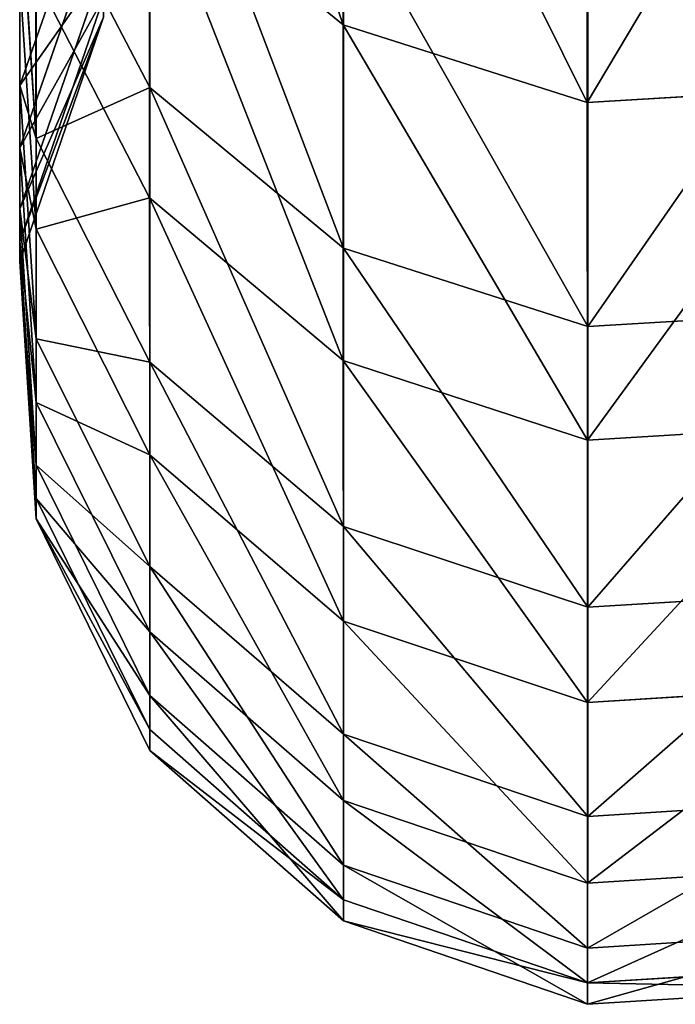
# Model space of a CAD drawing. Extents: x 0 to 230, y 0 to 588.
# Tile 2 of 256: x 124.56 to 127.29, y 92.62 to 96.72. Entities that reach past the tile are written whole.
import ezdxf

# ---------------------------------------------------------------- set-up
doc = ezdxf.new("R2010")
doc.units = 0
doc.header["$LTSCALE"] = 25.4
doc.layers.get('0').update_dxf_attribs({"color": 13, "linetype": 'CONTINUOUS'})

# ---------------------------------------------------------------- blocks, each defined once
blk = doc.blocks.new('VIPER-I-6512-6513_STL_3')
at = {"color": 7}
for p, q in [((-1.767798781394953, 105.4914779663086, 793.2774658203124), (-1.76873052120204, 107.2165145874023, 797.1480712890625)), ((-1.767798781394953, 105.4914779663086, 793.2774658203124), (-1.76873052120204, 107.2165145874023, 797.1480712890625)), ((-0.753456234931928, 106.9049835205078, 797.3013305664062), (-0.7525183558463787, 105.1693115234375, 793.4068603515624)), ((-0.753456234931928, 106.9049835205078, 797.3013305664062), (-0.7525183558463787, 105.1693115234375, 793.4068603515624)), ((-2.5711078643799, 106.6800994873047, 755.1005249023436), (-2.57111454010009, 105.231086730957, 758.6826171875)), ((-2.5711078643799, 106.6800994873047, 755.1005249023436), (-2.57111454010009, 105.231086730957, 758.6826171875)), ((-3.111436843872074, 105.239143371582, 766.387451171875), (-2.764301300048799, 106.2374267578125, 766.572509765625)), ((-3.111436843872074, 105.239143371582, 766.387451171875), (-2.764301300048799, 106.2374267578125, 766.572509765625)), ((-1.767798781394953, 105.4914779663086, 793.2774658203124), (-2.572938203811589, 106.1497421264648, 793.0133056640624)), ((-2.572938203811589, 106.1497421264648, 793.0133056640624), (-2.572305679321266, 104.7728881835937, 789.1643676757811)), ((-1.767798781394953, 105.4914779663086, 793.2774658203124), (-2.572938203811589, 106.1497421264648, 793.0133056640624)), ((-2.572938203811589, 106.1497421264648, 793.0133056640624), (-2.572305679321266, 104.7728881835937, 789.1643676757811)), ((-3.04358768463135, 105.0191955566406, 762.5498046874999), (-3.043573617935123, 106.1376724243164, 759.0084228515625)), ((-3.04358768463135, 105.0191955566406, 762.5498046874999), (-3.043573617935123, 106.1376724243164, 759.0084228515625)), ((-2.57111454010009, 105.231086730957, 758.6826171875), (-3.043573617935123, 106.1376724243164, 759.0084228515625)), ((-2.57111454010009, 105.231086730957, 758.6826171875), (-3.043573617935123, 106.1376724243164, 759.0084228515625)), ((-3.111412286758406, 106.0524368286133, 762.8310546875), (-3.111436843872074, 105.239143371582, 766.387451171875)), ((-3.111412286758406, 106.0524368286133, 762.8310546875), (-3.111436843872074, 105.239143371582, 766.387451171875)), ((-3.111412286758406, 106.0524368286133, 762.8310546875), (-3.04358768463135, 105.0191955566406, 762.5498046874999)), ((-3.111412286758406, 106.0524368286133, 762.8310546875), (-3.04358768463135, 105.0191955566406, 762.5498046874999)), ((-1.765942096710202, 106.0332412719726, 754.8096923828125), (-1.76594913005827, 104.5636444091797, 758.4428100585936)), ((-1.765942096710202, 106.0332412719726, 754.8096923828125), (-1.76594913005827, 104.5636444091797, 758.4428100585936)), ((-3.111850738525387, 104.9809875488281, 781.0236206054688), (-2.764705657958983, 105.9856262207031, 780.8770141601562)), ((-3.111850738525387, 104.9809875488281, 781.0236206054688), (-2.764705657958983, 105.9856262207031, 780.8770141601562)), ((-2.76433849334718, 105.7366256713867, 770.0720214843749), (-3.111475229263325, 104.7265777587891, 769.9697265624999)), ((-2.76433849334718, 105.7366256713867, 770.0720214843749), (-3.111475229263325, 104.7265777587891, 769.9697265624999)), ((-2.572305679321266, 104.7728881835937, 789.1643676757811), (-3.044741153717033, 105.6918106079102, 788.875)), ((-3.044741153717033, 105.6918106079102, 788.875), (-3.044320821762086, 104.6427001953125, 785.0200195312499)), ((-2.572305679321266, 104.7728881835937, 789.1643676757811), (-3.044741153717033, 105.6918106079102, 788.875)), ((-3.044741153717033, 105.6918106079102, 788.875), (-3.044320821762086, 104.6427001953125, 785.0200195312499)), ((-0.7506496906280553, 105.7166442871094, 754.6673583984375), (-0.750656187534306, 104.2369766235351, 758.325439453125)), ((-0.7506496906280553, 105.7166442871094, 754.6673583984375), (-0.750656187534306, 104.2369766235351, 758.325439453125)), ((-3.044320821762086, 104.6427001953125, 785.0200195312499), (-3.112128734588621, 105.6863861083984, 784.7803344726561)), ((-3.112128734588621, 105.6863861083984, 784.7803344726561), (-3.111850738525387, 104.9809875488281, 781.0236206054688)), ((-3.044320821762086, 104.6427001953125, 785.0200195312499), (-3.112128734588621, 105.6863861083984, 784.7803344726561)), ((-3.112128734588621, 105.6863861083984, 784.7803344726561), (-3.111850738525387, 104.9809875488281, 781.0236206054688)), ((-2.764521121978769, 105.6045684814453, 777.2371215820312), (-3.111662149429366, 104.5913925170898, 777.3013916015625)), ((-2.764521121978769, 105.6045684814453, 777.2371215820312), (-3.111662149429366, 104.5913925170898, 777.3013916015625)), ((-3.111544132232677, 104.5083389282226, 773.6258544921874), (-2.764405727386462, 105.5233383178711, 773.6444702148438)), ((-3.111544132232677, 104.5083389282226, 773.6258544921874), (-2.764405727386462, 105.5233383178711, 773.6444702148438)), ((-1.7671575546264, 104.0963821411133, 789.37744140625), (-1.767798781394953, 105.4914779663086, 793.2774658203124)), ((-0.7525183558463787, 105.1693115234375, 793.4068603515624), (-1.767798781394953, 105.4914779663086, 793.2774658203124)), ((-1.7671575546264, 104.0963821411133, 789.37744140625), (-1.767798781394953, 105.4914779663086, 793.2774658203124)), ((-0.7525183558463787, 105.1693115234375, 793.4068603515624), (-1.767798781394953, 105.4914779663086, 793.2774658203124)), ((-3.111475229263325, 104.7265777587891, 769.9697265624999), (-3.111436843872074, 105.239143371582, 766.387451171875)), ((-3.111475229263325, 104.7265777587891, 769.9697265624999), (-3.111436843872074, 105.239143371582, 766.387451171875)), ((-3.043613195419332, 104.1862411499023, 766.1922607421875), (-3.111436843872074, 105.239143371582, 766.387451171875)), ((-3.043613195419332, 104.1862411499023, 766.1922607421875), (-3.111436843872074, 105.239143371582, 766.387451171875)), ((-2.571128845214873, 104.0896530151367, 762.2967529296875), (-2.57111454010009, 105.231086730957, 758.6826171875)), ((-2.571128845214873, 104.0896530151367, 762.2967529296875), (-2.57111454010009, 105.231086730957, 758.6826171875)), ((-1.76594913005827, 104.5636444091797, 758.4428100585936), (-2.57111454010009, 105.231086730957, 758.6826171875)), ((-1.76594913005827, 104.5636444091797, 758.4428100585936), (-2.57111454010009, 105.231086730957, 758.6826171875)), ((0.318334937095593, 105.2322998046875, 793.3817749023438), (-0.7525183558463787, 105.1693115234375, 793.4068603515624)), ((0.318334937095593, 105.2322998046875, 793.3817749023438), (-0.7525183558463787, 105.1693115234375, 793.4068603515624)), ((-0.7525183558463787, 105.1693115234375, 793.4068603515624), (-0.7518734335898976, 103.7652816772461, 789.4818115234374)), ((-0.7525183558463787, 105.1693115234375, 793.4068603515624), (-0.7518734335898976, 103.7652816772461, 789.4818115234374)), ((-3.04358768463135, 105.0191955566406, 762.5498046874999), (-3.043613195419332, 104.1862411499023, 766.1922607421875)), ((-3.04358768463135, 105.0191955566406, 762.5498046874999), (-3.043613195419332, 104.1862411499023, 766.1922607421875)), ((-3.04358768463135, 105.0191955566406, 762.5498046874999), (-2.571128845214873, 104.0896530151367, 762.2967529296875)), ((-3.04358768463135, 105.0191955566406, 762.5498046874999), (-2.571128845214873, 104.0896530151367, 762.2967529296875)), ((-3.044036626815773, 103.9213638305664, 781.1782226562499), (-3.111850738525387, 104.9809875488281, 781.0236206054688)), ((-3.111850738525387, 104.9809875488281, 781.0236206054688), (-3.111662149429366, 104.5913925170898, 777.3013916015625)), ((-3.044036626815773, 103.9213638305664, 781.1782226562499), (-3.111850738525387, 104.9809875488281, 781.0236206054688)), ((-3.111850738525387, 104.9809875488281, 781.0236206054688), (-3.111662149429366, 104.5913925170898, 777.3013916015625)), ((-1.7671575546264, 104.0963821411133, 789.37744140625), (-2.572305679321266, 104.7728881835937, 789.1643676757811)), ((-2.572305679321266, 104.7728881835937, 789.1643676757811), (-2.571877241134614, 103.7037582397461, 785.2357177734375)), ((-1.7671575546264, 104.0963821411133, 789.37744140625), (-2.572305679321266, 104.7728881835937, 789.1643676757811)), ((-2.572305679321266, 104.7728881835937, 789.1643676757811), (-2.571877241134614, 103.7037582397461, 785.2357177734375)), ((-3.111475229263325, 104.7265777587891, 769.9697265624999), (-3.111544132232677, 104.5083389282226, 773.6258544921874)), ((-3.111475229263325, 104.7265777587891, 769.9697265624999), (-3.111544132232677, 104.5083389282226, 773.6258544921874)), ((-3.111475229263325, 104.7265777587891, 769.9697265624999), (-3.043652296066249, 103.6612396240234, 769.8618164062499)), ((-3.111475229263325, 104.7265777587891, 769.9697265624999), (-3.043652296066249, 103.6612396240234, 769.8618164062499)), ((-2.571877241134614, 103.7037582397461, 785.2357177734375), (-3.044320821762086, 104.6427001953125, 785.0200195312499)), ((-3.044320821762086, 104.6427001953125, 785.0200195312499), (-3.044036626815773, 103.9213638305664, 781.1782226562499)), ((-2.571877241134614, 103.7037582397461, 785.2357177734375), (-3.044320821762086, 104.6427001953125, 785.0200195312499)), ((-3.044320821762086, 104.6427001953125, 785.0200195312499), (-3.044036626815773, 103.9213638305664, 781.1782226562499)), ((-3.111662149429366, 104.5913925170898, 777.3013916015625), (-3.043843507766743, 103.5227813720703, 777.3692626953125)), ((-3.111662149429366, 104.5913925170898, 777.3013916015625), (-3.043843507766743, 103.5227813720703, 777.3692626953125)), ((-3.111662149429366, 104.5913925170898, 777.3013916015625), (-3.111544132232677, 104.5083389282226, 773.6258544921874)), ((-3.111662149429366, 104.5913925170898, 777.3013916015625), (-3.111544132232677, 104.5083389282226, 773.6258544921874)), ((-1.765963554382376, 103.4053192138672, 762.1104736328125), (-1.76594913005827, 104.5636444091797, 758.4428100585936)), ((-1.765963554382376, 103.4053192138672, 762.1104736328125), (-1.76594913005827, 104.5636444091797, 758.4428100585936)), ((-0.750656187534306, 104.2369766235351, 758.325439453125), (-1.76594913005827, 104.5636444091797, 758.4428100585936)), ((-0.750656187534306, 104.2369766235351, 758.325439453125), (-1.76594913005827, 104.5636444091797, 758.4428100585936)), ((-3.043722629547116, 103.4377899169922, 773.6062622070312), (-3.111544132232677, 104.5083389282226, 773.6258544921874)), ((-3.043722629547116, 103.4377899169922, 773.6062622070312), (-3.111544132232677, 104.5083389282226, 773.6258544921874)), ((0.3201948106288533, 104.3008041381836, 758.3483886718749), (-0.750656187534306, 104.2369766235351, 758.325439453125)), ((0.3201948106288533, 104.3008041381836, 758.3483886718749), (-0.750656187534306, 104.2369766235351, 758.325439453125)), ((-0.7506710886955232, 103.0703811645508, 762.0192871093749), (-0.750656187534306, 104.2369766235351, 758.325439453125)), ((-0.7506710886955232, 103.0703811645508, 762.0192871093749), (-0.750656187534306, 104.2369766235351, 758.325439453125)), ((-3.043652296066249, 103.6612396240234, 769.8618164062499), (-3.043613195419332, 104.1862411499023, 766.1922607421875)), ((-3.043652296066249, 103.6612396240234, 769.8618164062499), (-3.043613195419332, 104.1862411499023, 766.1922607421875)), ((-2.571154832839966, 103.2389984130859, 766.0166015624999), (-3.043613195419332, 104.1862411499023, 766.1922607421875)), ((-2.571154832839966, 103.2389984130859, 766.0166015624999), (-3.043613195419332, 104.1862411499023, 766.1922607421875)), ((-1.766723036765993, 103.0125122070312, 785.3945922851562), (-1.7671575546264, 104.0963821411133, 789.37744140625)), ((-0.7518734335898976, 103.7652816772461, 789.4818115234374), (-1.7671575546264, 104.0963821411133, 789.37744140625)), ((-1.766723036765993, 103.0125122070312, 785.3945922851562), (-1.7671575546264, 104.0963821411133, 789.37744140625)), ((-0.7518734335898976, 103.7652816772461, 789.4818115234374), (-1.7671575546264, 104.0963821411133, 789.37744140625)), ((-2.571128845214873, 104.0896530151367, 762.2967529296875), (-2.571154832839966, 103.2389984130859, 766.0166015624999)), ((-2.571128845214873, 104.0896530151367, 762.2967529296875), (-2.571154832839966, 103.2389984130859, 766.0166015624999)), ((-2.571128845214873, 104.0896530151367, 762.2967529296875), (-1.765963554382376, 103.4053192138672, 762.1104736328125)), ((-2.571128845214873, 104.0896530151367, 762.2967529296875), (-1.765963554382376, 103.4053192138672, 762.1104736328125)), ((-2.571587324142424, 102.9680862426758, 781.3173828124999), (-3.044036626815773, 103.9213638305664, 781.1782226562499)), ((-3.044036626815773, 103.9213638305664, 781.1782226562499), (-3.043843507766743, 103.5227813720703, 777.3692626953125)), ((-2.571587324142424, 102.9680862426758, 781.3173828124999), (-3.044036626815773, 103.9213638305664, 781.1782226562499)), ((-3.044036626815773, 103.9213638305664, 781.1782226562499), (-3.043843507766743, 103.5227813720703, 777.3692626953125)), ((0.318979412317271, 103.8299942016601, 789.4616088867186), (-0.7518734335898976, 103.7652816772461, 789.4818115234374)), ((0.318979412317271, 103.8299942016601, 789.4616088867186), (-0.7518734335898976, 103.7652816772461, 789.4818115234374)), ((-0.7518734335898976, 103.7652816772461, 789.4818115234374), (-0.751436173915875, 102.674186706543, 785.4723510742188)), ((-0.7518734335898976, 103.7652816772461, 789.4818115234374), (-0.751436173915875, 102.674186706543, 785.4723510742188)), ((-1.766723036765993, 103.0125122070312, 785.3945922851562), (-2.571877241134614, 103.7037582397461, 785.2357177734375)), ((-2.571877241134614, 103.7037582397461, 785.2357177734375), (-2.571587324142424, 102.9680862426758, 781.3173828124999)), ((-1.766723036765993, 103.0125122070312, 785.3945922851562), (-2.571877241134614, 103.7037582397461, 785.2357177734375)), ((-2.571877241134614, 103.7037582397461, 785.2357177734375), (-2.571587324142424, 102.9680862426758, 781.3173828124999)), ((-3.043652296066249, 103.6612396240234, 769.8618164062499), (-3.043722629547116, 103.4377899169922, 773.6062622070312)), ((-3.043652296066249, 103.6612396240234, 769.8618164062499), (-3.043722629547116, 103.4377899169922, 773.6062622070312)), ((-3.043652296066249, 103.6612396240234, 769.8618164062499), (-2.571195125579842, 102.7028274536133, 769.7648315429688)), ((-3.043652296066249, 103.6612396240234, 769.8618164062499), (-2.571195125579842, 102.7028274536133, 769.7648315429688)), ((-3.043843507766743, 103.5227813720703, 777.3692626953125), (-2.571390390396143, 102.561408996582, 777.4302978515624)), ((-3.043843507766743, 103.5227813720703, 777.3692626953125), (-2.571390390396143, 102.561408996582, 777.4302978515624)), ((-3.043843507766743, 103.5227813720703, 777.3692626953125), (-3.043722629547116, 103.4377899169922, 773.6062622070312)), ((-3.043843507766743, 103.5227813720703, 777.3692626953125), (-3.043722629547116, 103.4377899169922, 773.6062622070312)), ((-2.571266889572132, 102.4746780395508, 773.5886230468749), (-3.043722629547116, 103.4377899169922, 773.6062622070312)), ((-2.571266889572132, 102.4746780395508, 773.5886230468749), (-3.043722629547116, 103.4377899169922, 773.6062622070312)), ((-1.765963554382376, 103.4053192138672, 762.1104736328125), (-1.765990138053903, 102.5416412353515, 765.8873291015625)), ((-1.765963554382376, 103.4053192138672, 762.1104736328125), (-1.765990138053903, 102.5416412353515, 765.8873291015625)), ((-1.765963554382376, 103.4053192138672, 762.1104736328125), (-0.7506710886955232, 103.0703811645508, 762.0192871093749)), ((-1.765963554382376, 103.4053192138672, 762.1104736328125), (-0.7506710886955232, 103.0703811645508, 762.0192871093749)), ((-2.571195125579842, 102.7028274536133, 769.7648315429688), (-2.571154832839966, 103.2389984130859, 766.0166015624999)), ((-2.571195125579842, 102.7028274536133, 769.7648315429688), (-2.571154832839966, 103.2389984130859, 766.0166015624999)), ((-1.765990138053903, 102.5416412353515, 765.8873291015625), (-2.571154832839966, 103.2389984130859, 766.0166015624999)), ((-1.765990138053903, 102.5416412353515, 765.8873291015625), (-2.571154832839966, 103.2389984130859, 766.0166015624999)), ((-0.7506710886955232, 103.0703811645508, 762.0192871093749), (0.3201799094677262, 103.1358184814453, 762.037109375)), ((-0.7506710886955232, 103.0703811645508, 762.0192871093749), (0.3201799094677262, 103.1358184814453, 762.037109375)), ((-0.7506710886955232, 103.0703811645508, 762.0192871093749), (-0.7506976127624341, 102.200325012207, 765.8240966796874)), ((-0.7506710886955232, 103.0703811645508, 762.0192871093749), (-0.7506976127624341, 102.200325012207, 765.8240966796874)), ((-1.766429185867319, 102.2662734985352, 781.4197998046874), (-1.766723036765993, 103.0125122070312, 785.3945922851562)), ((-0.751436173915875, 102.674186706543, 785.4723510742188), (-1.766723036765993, 103.0125122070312, 785.3945922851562)), ((-1.766429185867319, 102.2662734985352, 781.4197998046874), (-1.766723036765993, 103.0125122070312, 785.3945922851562)), ((-0.751436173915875, 102.674186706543, 785.4723510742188), (-1.766723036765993, 103.0125122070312, 785.3945922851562)), ((-1.766429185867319, 102.2662734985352, 781.4197998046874), (-2.571587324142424, 102.9680862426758, 781.3173828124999)), ((-2.571587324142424, 102.9680862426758, 781.3173828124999), (-2.571390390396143, 102.561408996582, 777.4302978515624)), ((-1.766429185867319, 102.2662734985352, 781.4197998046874), (-2.571587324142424, 102.9680862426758, 781.3173828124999)), ((-2.571587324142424, 102.9680862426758, 781.3173828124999), (-2.571390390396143, 102.561408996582, 777.4302978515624)), ((0.3194162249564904, 102.7402954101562, 785.4572753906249), (-0.751436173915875, 102.674186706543, 785.4723510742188)), ((0.3194162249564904, 102.7402954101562, 785.4572753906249), (-0.751436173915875, 102.674186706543, 785.4723510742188)), ((-2.571195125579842, 102.7028274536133, 769.7648315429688), (-2.571266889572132, 102.4746780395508, 773.5886230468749)), ((-2.571195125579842, 102.7028274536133, 769.7648315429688), (-2.571266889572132, 102.4746780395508, 773.5886230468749)), ((-2.571195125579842, 102.7028274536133, 769.7648315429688), (-1.766030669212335, 101.9972381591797, 769.6933593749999)), ((-2.571195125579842, 102.7028274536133, 769.7648315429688), (-1.766030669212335, 101.9972381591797, 769.6933593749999)), ((-0.751436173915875, 102.674186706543, 785.4723510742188), (-0.7511395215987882, 101.9227828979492, 781.4700317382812)), ((-0.751436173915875, 102.674186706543, 785.4723510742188), (-0.7511395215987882, 101.9227828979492, 781.4700317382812)), ((-2.571390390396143, 102.561408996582, 777.4302978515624), (-1.76622903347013, 101.853630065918, 777.4752197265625)), ((-2.571390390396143, 102.561408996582, 777.4302978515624), (-1.76622903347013, 101.853630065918, 777.4752197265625)), ((-2.571390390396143, 102.561408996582, 777.4302978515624), (-2.571266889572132, 102.4746780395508, 773.5886230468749)), ((-2.571390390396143, 102.561408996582, 777.4302978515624), (-2.571266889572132, 102.4746780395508, 773.5886230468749)), ((-1.766030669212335, 101.9972381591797, 769.6933593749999), (-1.765990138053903, 102.5416412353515, 765.8873291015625)), ((-1.766030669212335, 101.9972381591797, 769.6933593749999), (-1.765990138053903, 102.5416412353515, 765.8873291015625)), ((-0.7506976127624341, 102.200325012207, 765.8240966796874), (-1.765990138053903, 102.5416412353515, 765.8873291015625)), ((-0.7506976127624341, 102.200325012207, 765.8240966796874), (-1.765990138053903, 102.5416412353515, 765.8873291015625)), ((-1.766103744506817, 101.765625, 773.5756835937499), (-2.571266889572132, 102.4746780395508, 773.5886230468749)), ((-1.766103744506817, 101.765625, 773.5756835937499), (-2.571266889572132, 102.4746780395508, 773.5886230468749)), ((-1.76622903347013, 101.853630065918, 777.4752197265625), (-1.766429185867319, 102.2662734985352, 781.4197998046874)), ((-0.7511395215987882, 101.9227828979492, 781.4700317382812), (-1.766429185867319, 102.2662734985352, 781.4197998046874)), ((-1.76622903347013, 101.853630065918, 777.4752197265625), (-1.766429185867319, 102.2662734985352, 781.4197998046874)), ((-0.7511395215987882, 101.9227828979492, 781.4700317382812), (-1.766429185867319, 102.2662734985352, 781.4197998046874)), ((0.3201533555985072, 102.2670059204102, 765.8364257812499), (-0.7506976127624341, 102.200325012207, 765.8240966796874)), ((0.3201533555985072, 102.2670059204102, 765.8364257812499), (-0.7506976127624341, 102.200325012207, 765.8240966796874)), ((-0.7507386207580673, 101.6518859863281, 769.6583862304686), (-0.7506976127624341, 102.200325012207, 765.8240966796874)), ((-0.7507386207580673, 101.6518859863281, 769.6583862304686), (-0.7506976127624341, 102.200325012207, 765.8240966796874)), ((-1.766030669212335, 101.9972381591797, 769.6933593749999), (-1.766103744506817, 101.765625, 773.5756835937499)), ((-1.766030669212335, 101.9972381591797, 769.6933593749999), (-1.766103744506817, 101.765625, 773.5756835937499)), ((-1.766030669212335, 101.9972381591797, 769.6933593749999), (-0.7507386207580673, 101.6518859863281, 769.6583862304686)), ((-1.766030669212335, 101.9972381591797, 769.6933593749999), (-0.7507386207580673, 101.6518859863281, 769.6583862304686)), ((0.3197119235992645, 101.9898986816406, 781.4602661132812), (-0.7511395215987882, 101.9227828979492, 781.4700317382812)), ((0.3197119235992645, 101.9898986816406, 781.4602661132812), (-0.7511395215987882, 101.9227828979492, 781.4700317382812)), ((-0.7511395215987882, 101.9227828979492, 781.4700317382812), (-0.7509383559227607, 101.5072250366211, 777.4972534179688)), ((-0.7511395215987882, 101.9227828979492, 781.4700317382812), (-0.7509383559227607, 101.5072250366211, 777.4972534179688)), ((-1.76622903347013, 101.853630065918, 777.4752197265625), (-0.7509383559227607, 101.5072250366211, 777.4972534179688)), ((-1.76622903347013, 101.853630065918, 777.4752197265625), (-0.7509383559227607, 101.5072250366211, 777.4972534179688)), ((-1.76622903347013, 101.853630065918, 777.4752197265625), (-1.766103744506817, 101.765625, 773.5756835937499)), ((-1.76622903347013, 101.853630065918, 777.4752197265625), (-1.766103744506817, 101.765625, 773.5756835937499)), ((-0.7508121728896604, 101.418586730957, 773.5693359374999), (-1.766103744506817, 101.765625, 773.5756835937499)), ((-0.7508121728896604, 101.418586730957, 773.5693359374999), (-1.766103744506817, 101.765625, 773.5756835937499)), ((-0.7507386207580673, 101.6518859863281, 769.6583862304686), (0.3201123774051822, 101.7193603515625, 769.6652832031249)), ((-0.7507386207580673, 101.6518859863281, 769.6583862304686), (0.3201123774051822, 101.7193603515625, 769.6652832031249)), ((-0.7507386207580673, 101.6518859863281, 769.6583862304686), (-0.7508121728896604, 101.418586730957, 773.5693359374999)), ((-0.7507386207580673, 101.6518859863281, 769.6583862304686), (-0.7508121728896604, 101.418586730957, 773.5693359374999)), ((-0.7509383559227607, 101.5072250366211, 777.4972534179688), (0.3199130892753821, 101.5748977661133, 777.4930419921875)), ((-0.7509383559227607, 101.5072250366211, 777.4972534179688), (0.3199130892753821, 101.5748977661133, 777.4930419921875)), ((-0.7509383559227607, 101.5072250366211, 777.4972534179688), (-0.7508121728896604, 101.418586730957, 773.5693359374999)), ((-0.7509383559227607, 101.5072250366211, 777.4972534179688), (-0.7508121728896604, 101.418586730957, 773.5693359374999)), ((0.320039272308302, 101.4863891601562, 773.5706176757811), (-0.7508121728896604, 101.418586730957, 773.5693359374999)), ((0.320039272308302, 101.4863891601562, 773.5706176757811), (-0.7508121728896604, 101.418586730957, 773.5693359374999))]:
    blk.add_line(p, q, dxfattribs=at)
mesh = blk.add_polyface(dxfattribs=at)
corners = [(-1.767798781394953, 105.4914779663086, 793.2774658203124), (-2.573858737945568, 107.8531036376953, 796.8352661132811), (-2.572938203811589, 106.1497421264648, 793.0133056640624), (-1.76873052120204, 107.2165145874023, 797.1480712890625)]
mesh.append_faces([[corners[k] for k in face] for face in [(0, 1, 2), (1, 0, 3)]], dxfattribs={"vtx0": -1, "color": 7})
mesh = blk.add_polyface(dxfattribs=at)
corners = [(-3.043573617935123, 106.1376724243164, 759.0084228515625), (-2.5711078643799, 106.6800994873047, 755.1005249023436), (-2.57111454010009, 105.231086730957, 758.6826171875), (-3.043566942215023, 107.5587387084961, 755.4955444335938)]
mesh.append_faces([[corners[k] for k in face] for face in [(0, 1, 2), (1, 0, 3)]], dxfattribs={"vtx0": -1, "color": 7})
mesh = blk.add_polyface(dxfattribs=at)
corners = [(-0.7525183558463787, 105.1693115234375, 793.4068603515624), (-1.76873052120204, 107.2165145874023, 797.1480712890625), (-1.767798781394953, 105.4914779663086, 793.2774658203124), (-0.753456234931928, 106.9049835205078, 797.3013305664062)]
mesh.append_faces([[corners[k] for k in face] for face in [(0, 1, 2), (1, 0, 3)]], dxfattribs={"vtx0": -1, "color": 7})
mesh = blk.add_polyface(dxfattribs=at)
corners = [(-3.111412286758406, 106.0524368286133, 762.8310546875), (-3.043573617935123, 106.1376724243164, 759.0084228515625), (-3.04358768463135, 105.0191955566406, 762.5498046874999), (-3.111398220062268, 107.145393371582, 759.3704833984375)]
mesh.append_faces([[corners[k] for k in face] for face in [(0, 1, 2), (1, 0, 3)]], dxfattribs={"vtx0": -1, "color": 7})
mesh = blk.add_polyface(dxfattribs=at)
corners = [(-2.572938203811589, 106.1497421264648, 793.0133056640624), (-3.044741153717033, 105.6918106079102, 788.875), (-2.572305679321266, 104.7728881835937, 789.1643676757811), (-3.045362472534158, 107.0439071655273, 792.6546630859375)]
mesh.append_faces([[corners[k] for k in face] for face in [(0, 1, 2), (1, 0, 3)]], dxfattribs={"vtx0": -1, "color": 7})
mesh = blk.add_polyface(dxfattribs=at)
corners = [(-2.764301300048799, 106.2374267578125, 766.572509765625), (-3.111412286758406, 106.0524368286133, 762.8310546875), (-3.111436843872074, 105.239143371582, 766.387451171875), (-2.764276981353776, 107.0320587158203, 763.0977172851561)]
mesh.append_faces([[corners[k] for k in face] for face in [(0, 1, 2), (1, 0, 3)]], dxfattribs={"vtx0": -1, "color": 7})
mesh = blk.add_polyface(dxfattribs=at)
corners = [(0.3173985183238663, 106.965934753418, 797.271728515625), (-0.7525183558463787, 105.1693115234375, 793.4068603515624), (0.318334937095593, 105.2322998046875, 793.3817749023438), (-0.753456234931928, 106.9049835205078, 797.3013305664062)]
mesh.append_faces([[corners[k] for k in face] for face in [(0, 1, 2), (1, 0, 3)]], dxfattribs={"vtx0": -1, "color": 7})
mesh = blk.add_polyface(dxfattribs=at)
corners = [(-3.044741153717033, 105.6918106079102, 788.875), (-3.112128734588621, 105.6863861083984, 784.7803344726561), (-3.044320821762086, 104.6427001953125, 785.0200195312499), (-3.112539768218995, 106.7132568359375, 788.5534057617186)]
mesh.append_faces([[corners[k] for k in face] for face in [(0, 1, 2), (1, 0, 3)]], dxfattribs={"vtx0": -1, "color": 7})
mesh = blk.add_polyface(dxfattribs=at)
corners = [(-3.112128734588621, 105.6863861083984, 784.7803344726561), (-2.764705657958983, 105.9856262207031, 780.8770141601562), (-3.111850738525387, 104.9809875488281, 781.0236206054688), (-2.764977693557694, 106.6759185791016, 784.5531005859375)]
mesh.append_faces([[corners[k] for k in face] for face in [(0, 1, 2), (1, 0, 3)]], dxfattribs={"vtx0": -1, "color": 7})
mesh = blk.add_polyface(dxfattribs=at)
corners = [(-1.76594913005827, 104.5636444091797, 758.4428100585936), (-2.5711078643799, 106.6800994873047, 755.1005249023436), (-1.765942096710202, 106.0332412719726, 754.8096923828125), (-2.57111454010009, 105.231086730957, 758.6826171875)]
mesh.append_faces([[corners[k] for k in face] for face in [(0, 1, 2), (1, 0, 3)]], dxfattribs={"vtx0": -1, "color": 7})
mesh = blk.add_polyface(dxfattribs=at)
corners = [(-2.76433849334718, 105.7366256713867, 770.0720214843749), (-3.111436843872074, 105.239143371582, 766.387451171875), (-3.111475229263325, 104.7265777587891, 769.9697265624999), (-2.764301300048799, 106.2374267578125, 766.572509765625)]
mesh.append_faces([[corners[k] for k in face] for face in [(0, 1, 2), (1, 0, 3)]], dxfattribs={"vtx0": -1, "color": 7})
mesh = blk.add_polyface(dxfattribs=at)
corners = [(-1.7671575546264, 104.0963821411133, 789.37744140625), (-2.572938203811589, 106.1497421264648, 793.0133056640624), (-2.572305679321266, 104.7728881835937, 789.1643676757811), (-1.767798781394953, 105.4914779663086, 793.2774658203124)]
mesh.append_faces([[corners[k] for k in face] for face in [(0, 1, 2), (1, 0, 3)]], dxfattribs={"vtx0": -1, "color": 7})
mesh = blk.add_polyface(dxfattribs=at)
corners = [(-3.04358768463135, 105.0191955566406, 762.5498046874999), (-2.57111454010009, 105.231086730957, 758.6826171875), (-2.571128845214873, 104.0896530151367, 762.2967529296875), (-3.043573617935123, 106.1376724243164, 759.0084228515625)]
mesh.append_faces([[corners[k] for k in face] for face in [(0, 1, 2), (1, 0, 3)]], dxfattribs={"vtx0": -1, "color": 7})
mesh = blk.add_polyface(dxfattribs=at)
corners = [(-3.111436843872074, 105.239143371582, 766.387451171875), (-3.04358768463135, 105.0191955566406, 762.5498046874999), (-3.043613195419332, 104.1862411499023, 766.1922607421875), (-3.111412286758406, 106.0524368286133, 762.8310546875)]
mesh.append_faces([[corners[k] for k in face] for face in [(0, 1, 2), (1, 0, 3)]], dxfattribs={"vtx0": -1, "color": 7})
mesh = blk.add_polyface(dxfattribs=at)
corners = [(-0.750656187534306, 104.2369766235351, 758.325439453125), (-1.765942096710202, 106.0332412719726, 754.8096923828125), (-0.7506496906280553, 105.7166442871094, 754.6673583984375), (-1.76594913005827, 104.5636444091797, 758.4428100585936)]
mesh.append_faces([[corners[k] for k in face] for face in [(0, 1, 2), (1, 0, 3)]], dxfattribs={"vtx0": -1, "color": 7})
mesh = blk.add_polyface(dxfattribs=at)
corners = [(-3.111850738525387, 104.9809875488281, 781.0236206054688), (-2.764521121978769, 105.6045684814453, 777.2371215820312), (-3.111662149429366, 104.5913925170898, 777.3013916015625), (-2.764705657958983, 105.9856262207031, 780.8770141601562)]
mesh.append_faces([[corners[k] for k in face] for face in [(0, 1, 2), (1, 0, 3)]], dxfattribs={"vtx0": -1, "color": 7})
mesh = blk.add_polyface(dxfattribs=at)
corners = [(0.320201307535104, 105.7785034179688, 754.6951904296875), (-0.750656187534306, 104.2369766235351, 758.325439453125), (-0.7506496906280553, 105.7166442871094, 754.6673583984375), (0.3201948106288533, 104.3008041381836, 758.3483886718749)]
mesh.append_faces([[corners[k] for k in face] for face in [(0, 1, 2), (1, 0, 3)]], dxfattribs={"vtx0": -1, "color": 7})
mesh = blk.add_polyface(dxfattribs=at)
corners = [(-2.764405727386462, 105.5233383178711, 773.6444702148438), (-3.111475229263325, 104.7265777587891, 769.9697265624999), (-3.111544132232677, 104.5083389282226, 773.6258544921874), (-2.76433849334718, 105.7366256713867, 770.0720214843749)]
mesh.append_faces([[corners[k] for k in face] for face in [(0, 1, 2), (1, 0, 3)]], dxfattribs={"vtx0": -1, "color": 7})
mesh = blk.add_polyface(dxfattribs=at)
corners = [(-2.572305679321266, 104.7728881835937, 789.1643676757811), (-3.044320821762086, 104.6427001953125, 785.0200195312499), (-2.571877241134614, 103.7037582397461, 785.2357177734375), (-3.044741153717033, 105.6918106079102, 788.875)]
mesh.append_faces([[corners[k] for k in face] for face in [(0, 1, 2), (1, 0, 3)]], dxfattribs={"vtx0": -1, "color": 7})
mesh = blk.add_polyface(dxfattribs=at)
corners = [(-3.044320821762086, 104.6427001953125, 785.0200195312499), (-3.111850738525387, 104.9809875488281, 781.0236206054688), (-3.044036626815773, 103.9213638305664, 781.1782226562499), (-3.112128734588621, 105.6863861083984, 784.7803344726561)]
mesh.append_faces([[corners[k] for k in face] for face in [(0, 1, 2), (1, 0, 3)]], dxfattribs={"vtx0": -1, "color": 7})
mesh = blk.add_polyface(dxfattribs=at)
corners = [(-3.111662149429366, 104.5913925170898, 777.3013916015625), (-2.764405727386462, 105.5233383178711, 773.6444702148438), (-3.111544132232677, 104.5083389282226, 773.6258544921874), (-2.764521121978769, 105.6045684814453, 777.2371215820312)]
mesh.append_faces([[corners[k] for k in face] for face in [(0, 1, 2), (1, 0, 3)]], dxfattribs={"vtx0": -1, "color": 7})
mesh = blk.add_polyface(dxfattribs=at)
corners = [(-0.7518734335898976, 103.7652816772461, 789.4818115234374), (-1.767798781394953, 105.4914779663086, 793.2774658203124), (-1.7671575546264, 104.0963821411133, 789.37744140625), (-0.7525183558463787, 105.1693115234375, 793.4068603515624)]
mesh.append_faces([[corners[k] for k in face] for face in [(0, 1, 2), (1, 0, 3)]], dxfattribs={"vtx0": -1, "color": 7})
mesh = blk.add_polyface(dxfattribs=at)
corners = [(-3.111475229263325, 104.7265777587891, 769.9697265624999), (-3.043613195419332, 104.1862411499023, 766.1922607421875), (-3.043652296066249, 103.6612396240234, 769.8618164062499), (-3.111436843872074, 105.239143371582, 766.387451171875)]
mesh.append_faces([[corners[k] for k in face] for face in [(0, 1, 2), (1, 0, 3)]], dxfattribs={"vtx0": -1, "color": 7})
mesh = blk.add_polyface(dxfattribs=at)
corners = [(-1.765963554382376, 103.4053192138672, 762.1104736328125), (-2.57111454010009, 105.231086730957, 758.6826171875), (-1.76594913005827, 104.5636444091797, 758.4428100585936), (-2.571128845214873, 104.0896530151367, 762.2967529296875)]
mesh.append_faces([[corners[k] for k in face] for face in [(0, 1, 2), (1, 0, 3)]], dxfattribs={"vtx0": -1, "color": 7})
mesh = blk.add_polyface(dxfattribs=at)
corners = [(0.318334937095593, 105.2322998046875, 793.3817749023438), (-0.7518734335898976, 103.7652816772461, 789.4818115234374), (0.318979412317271, 103.8299942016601, 789.4616088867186), (-0.7525183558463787, 105.1693115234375, 793.4068603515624)]
mesh.append_faces([[corners[k] for k in face] for face in [(0, 1, 2), (1, 0, 3)]], dxfattribs={"vtx0": -1, "color": 7})
mesh = blk.add_polyface(dxfattribs=at)
corners = [(-3.043613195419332, 104.1862411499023, 766.1922607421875), (-2.571128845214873, 104.0896530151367, 762.2967529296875), (-2.571154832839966, 103.2389984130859, 766.0166015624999), (-3.04358768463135, 105.0191955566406, 762.5498046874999)]
mesh.append_faces([[corners[k] for k in face] for face in [(0, 1, 2), (1, 0, 3)]], dxfattribs={"vtx0": -1, "color": 7})
mesh = blk.add_polyface(dxfattribs=at)
corners = [(-3.044036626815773, 103.9213638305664, 781.1782226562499), (-3.111662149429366, 104.5913925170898, 777.3013916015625), (-3.043843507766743, 103.5227813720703, 777.3692626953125), (-3.111850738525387, 104.9809875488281, 781.0236206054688)]
mesh.append_faces([[corners[k] for k in face] for face in [(0, 1, 2), (1, 0, 3)]], dxfattribs={"vtx0": -1, "color": 7})
mesh = blk.add_polyface(dxfattribs=at)
corners = [(-1.766723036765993, 103.0125122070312, 785.3945922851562), (-2.572305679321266, 104.7728881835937, 789.1643676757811), (-2.571877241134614, 103.7037582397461, 785.2357177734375), (-1.7671575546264, 104.0963821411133, 789.37744140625)]
mesh.append_faces([[corners[k] for k in face] for face in [(0, 1, 2), (1, 0, 3)]], dxfattribs={"vtx0": -1, "color": 7})
mesh = blk.add_polyface(dxfattribs=at)
corners = [(-3.111544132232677, 104.5083389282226, 773.6258544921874), (-3.043652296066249, 103.6612396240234, 769.8618164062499), (-3.043722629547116, 103.4377899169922, 773.6062622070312), (-3.111475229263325, 104.7265777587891, 769.9697265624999)]
mesh.append_faces([[corners[k] for k in face] for face in [(0, 1, 2), (1, 0, 3)]], dxfattribs={"vtx0": -1, "color": 7})
mesh = blk.add_polyface(dxfattribs=at)
corners = [(-2.571877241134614, 103.7037582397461, 785.2357177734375), (-3.044036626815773, 103.9213638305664, 781.1782226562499), (-2.571587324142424, 102.9680862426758, 781.3173828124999), (-3.044320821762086, 104.6427001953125, 785.0200195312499)]
mesh.append_faces([[corners[k] for k in face] for face in [(0, 1, 2), (1, 0, 3)]], dxfattribs={"vtx0": -1, "color": 7})
mesh = blk.add_polyface(dxfattribs=at)
corners = [(-3.043843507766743, 103.5227813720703, 777.3692626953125), (-3.111544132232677, 104.5083389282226, 773.6258544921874), (-3.043722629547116, 103.4377899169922, 773.6062622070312), (-3.111662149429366, 104.5913925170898, 777.3013916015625)]
mesh.append_faces([[corners[k] for k in face] for face in [(0, 1, 2), (1, 0, 3)]], dxfattribs={"vtx0": -1, "color": 7})
mesh = blk.add_polyface(dxfattribs=at)
corners = [(-0.7506710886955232, 103.0703811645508, 762.0192871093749), (-1.76594913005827, 104.5636444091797, 758.4428100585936), (-0.750656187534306, 104.2369766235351, 758.325439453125), (-1.765963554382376, 103.4053192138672, 762.1104736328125)]
mesh.append_faces([[corners[k] for k in face] for face in [(0, 1, 2), (1, 0, 3)]], dxfattribs={"vtx0": -1, "color": 7})
mesh = blk.add_polyface(dxfattribs=at)
corners = [(0.3201948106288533, 104.3008041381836, 758.3483886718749), (-0.7506710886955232, 103.0703811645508, 762.0192871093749), (-0.750656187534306, 104.2369766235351, 758.325439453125), (0.3201799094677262, 103.1358184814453, 762.037109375)]
mesh.append_faces([[corners[k] for k in face] for face in [(0, 1, 2), (1, 0, 3)]], dxfattribs={"vtx0": -1, "color": 7})
mesh = blk.add_polyface(dxfattribs=at)
corners = [(-3.043652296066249, 103.6612396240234, 769.8618164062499), (-2.571154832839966, 103.2389984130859, 766.0166015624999), (-2.571195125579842, 102.7028274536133, 769.7648315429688), (-3.043613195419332, 104.1862411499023, 766.1922607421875)]
mesh.append_faces([[corners[k] for k in face] for face in [(0, 1, 2), (1, 0, 3)]], dxfattribs={"vtx0": -1, "color": 7})
mesh = blk.add_polyface(dxfattribs=at)
corners = [(-0.751436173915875, 102.674186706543, 785.4723510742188), (-1.7671575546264, 104.0963821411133, 789.37744140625), (-1.766723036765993, 103.0125122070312, 785.3945922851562), (-0.7518734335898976, 103.7652816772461, 789.4818115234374)]
mesh.append_faces([[corners[k] for k in face] for face in [(0, 1, 2), (1, 0, 3)]], dxfattribs={"vtx0": -1, "color": 7})
mesh = blk.add_polyface(dxfattribs=at)
corners = [(-1.765990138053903, 102.5416412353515, 765.8873291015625), (-2.571128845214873, 104.0896530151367, 762.2967529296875), (-1.765963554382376, 103.4053192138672, 762.1104736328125), (-2.571154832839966, 103.2389984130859, 766.0166015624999)]
mesh.append_faces([[corners[k] for k in face] for face in [(0, 1, 2), (1, 0, 3)]], dxfattribs={"vtx0": -1, "color": 7})
mesh = blk.add_polyface(dxfattribs=at)
corners = [(-2.571587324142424, 102.9680862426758, 781.3173828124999), (-3.043843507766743, 103.5227813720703, 777.3692626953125), (-2.571390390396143, 102.561408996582, 777.4302978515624), (-3.044036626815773, 103.9213638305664, 781.1782226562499)]
mesh.append_faces([[corners[k] for k in face] for face in [(0, 1, 2), (1, 0, 3)]], dxfattribs={"vtx0": -1, "color": 7})
mesh = blk.add_polyface(dxfattribs=at)
corners = [(0.318979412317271, 103.8299942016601, 789.4616088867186), (-0.751436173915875, 102.674186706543, 785.4723510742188), (0.3194162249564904, 102.7402954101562, 785.4572753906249), (-0.7518734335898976, 103.7652816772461, 789.4818115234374)]
mesh.append_faces([[corners[k] for k in face] for face in [(0, 1, 2), (1, 0, 3)]], dxfattribs={"vtx0": -1, "color": 7})
mesh = blk.add_polyface(dxfattribs=at)
corners = [(-1.766429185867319, 102.2662734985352, 781.4197998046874), (-2.571877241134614, 103.7037582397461, 785.2357177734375), (-2.571587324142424, 102.9680862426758, 781.3173828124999), (-1.766723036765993, 103.0125122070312, 785.3945922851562)]
mesh.append_faces([[corners[k] for k in face] for face in [(0, 1, 2), (1, 0, 3)]], dxfattribs={"vtx0": -1, "color": 7})
mesh = blk.add_polyface(dxfattribs=at)
corners = [(-3.043722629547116, 103.4377899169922, 773.6062622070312), (-2.571195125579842, 102.7028274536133, 769.7648315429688), (-2.571266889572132, 102.4746780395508, 773.5886230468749), (-3.043652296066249, 103.6612396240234, 769.8618164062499)]
mesh.append_faces([[corners[k] for k in face] for face in [(0, 1, 2), (1, 0, 3)]], dxfattribs={"vtx0": -1, "color": 7})
mesh = blk.add_polyface(dxfattribs=at)
corners = [(-2.571390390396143, 102.561408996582, 777.4302978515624), (-3.043722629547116, 103.4377899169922, 773.6062622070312), (-2.571266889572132, 102.4746780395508, 773.5886230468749), (-3.043843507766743, 103.5227813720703, 777.3692626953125)]
mesh.append_faces([[corners[k] for k in face] for face in [(0, 1, 2), (1, 0, 3)]], dxfattribs={"vtx0": -1, "color": 7})
mesh = blk.add_polyface(dxfattribs=at)
corners = [(-0.7506976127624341, 102.200325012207, 765.8240966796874), (-1.765963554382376, 103.4053192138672, 762.1104736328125), (-0.7506710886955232, 103.0703811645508, 762.0192871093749), (-1.765990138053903, 102.5416412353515, 765.8873291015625)]
mesh.append_faces([[corners[k] for k in face] for face in [(0, 1, 2), (1, 0, 3)]], dxfattribs={"vtx0": -1, "color": 7})
mesh = blk.add_polyface(dxfattribs=at)
corners = [(-1.766030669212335, 101.9972381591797, 769.6933593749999), (-2.571154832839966, 103.2389984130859, 766.0166015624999), (-1.765990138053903, 102.5416412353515, 765.8873291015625), (-2.571195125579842, 102.7028274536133, 769.7648315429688)]
mesh.append_faces([[corners[k] for k in face] for face in [(0, 1, 2), (1, 0, 3)]], dxfattribs={"vtx0": -1, "color": 7})
mesh = blk.add_polyface(dxfattribs=at)
corners = [(0.3201799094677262, 103.1358184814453, 762.037109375), (-0.7506976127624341, 102.200325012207, 765.8240966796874), (-0.7506710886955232, 103.0703811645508, 762.0192871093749), (0.3201533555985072, 102.2670059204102, 765.8364257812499)]
mesh.append_faces([[corners[k] for k in face] for face in [(0, 1, 2), (1, 0, 3)]], dxfattribs={"vtx0": -1, "color": 7})
mesh = blk.add_polyface(dxfattribs=at)
corners = [(-0.7511395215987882, 101.9227828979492, 781.4700317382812), (-1.766723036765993, 103.0125122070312, 785.3945922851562), (-1.766429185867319, 102.2662734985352, 781.4197998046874), (-0.751436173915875, 102.674186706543, 785.4723510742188)]
mesh.append_faces([[corners[k] for k in face] for face in [(0, 1, 2), (1, 0, 3)]], dxfattribs={"vtx0": -1, "color": 7})
mesh = blk.add_polyface(dxfattribs=at)
corners = [(-1.76622903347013, 101.853630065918, 777.4752197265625), (-2.571587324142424, 102.9680862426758, 781.3173828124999), (-2.571390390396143, 102.561408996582, 777.4302978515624), (-1.766429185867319, 102.2662734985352, 781.4197998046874)]
mesh.append_faces([[corners[k] for k in face] for face in [(0, 1, 2), (1, 0, 3)]], dxfattribs={"vtx0": -1, "color": 7})
mesh = blk.add_polyface(dxfattribs=at)
corners = [(0.3194162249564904, 102.7402954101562, 785.4572753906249), (-0.7511395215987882, 101.9227828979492, 781.4700317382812), (0.3197119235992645, 101.9898986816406, 781.4602661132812), (-0.751436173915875, 102.674186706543, 785.4723510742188)]
mesh.append_faces([[corners[k] for k in face] for face in [(0, 1, 2), (1, 0, 3)]], dxfattribs={"vtx0": -1, "color": 7})
mesh = blk.add_polyface(dxfattribs=at)
corners = [(-1.766103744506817, 101.765625, 773.5756835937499), (-2.571195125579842, 102.7028274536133, 769.7648315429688), (-1.766030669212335, 101.9972381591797, 769.6933593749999), (-2.571266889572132, 102.4746780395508, 773.5886230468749)]
mesh.append_faces([[corners[k] for k in face] for face in [(0, 1, 2), (1, 0, 3)]], dxfattribs={"vtx0": -1, "color": 7})
mesh = blk.add_polyface(dxfattribs=at)
corners = [(-1.76622903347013, 101.853630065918, 777.4752197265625), (-2.571266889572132, 102.4746780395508, 773.5886230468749), (-1.766103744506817, 101.765625, 773.5756835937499), (-2.571390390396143, 102.561408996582, 777.4302978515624)]
mesh.append_faces([[corners[k] for k in face] for face in [(0, 1, 2), (1, 0, 3)]], dxfattribs={"vtx0": -1, "color": 7})
mesh = blk.add_polyface(dxfattribs=at)
corners = [(-0.7507386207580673, 101.6518859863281, 769.6583862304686), (-1.765990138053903, 102.5416412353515, 765.8873291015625), (-0.7506976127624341, 102.200325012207, 765.8240966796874), (-1.766030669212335, 101.9972381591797, 769.6933593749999)]
mesh.append_faces([[corners[k] for k in face] for face in [(0, 1, 2), (1, 0, 3)]], dxfattribs={"vtx0": -1, "color": 7})
mesh = blk.add_polyface(dxfattribs=at)
corners = [(-0.7509383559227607, 101.5072250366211, 777.4972534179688), (-1.766429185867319, 102.2662734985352, 781.4197998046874), (-1.76622903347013, 101.853630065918, 777.4752197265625), (-0.7511395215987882, 101.9227828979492, 781.4700317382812)]
mesh.append_faces([[corners[k] for k in face] for face in [(0, 1, 2), (1, 0, 3)]], dxfattribs={"vtx0": -1, "color": 7})
mesh = blk.add_polyface(dxfattribs=at)
corners = [(0.3201533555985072, 102.2670059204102, 765.8364257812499), (-0.7507386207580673, 101.6518859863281, 769.6583862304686), (-0.7506976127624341, 102.200325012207, 765.8240966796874), (0.3201123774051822, 101.7193603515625, 769.6652832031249)]
mesh.append_faces([[corners[k] for k in face] for face in [(0, 1, 2), (1, 0, 3)]], dxfattribs={"vtx0": -1, "color": 7})
mesh = blk.add_polyface(dxfattribs=at)
corners = [(-0.7508121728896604, 101.418586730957, 773.5693359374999), (-1.766030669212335, 101.9972381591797, 769.6933593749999), (-0.7507386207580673, 101.6518859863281, 769.6583862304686), (-1.766103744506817, 101.765625, 773.5756835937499)]
mesh.append_faces([[corners[k] for k in face] for face in [(0, 1, 2), (1, 0, 3)]], dxfattribs={"vtx0": -1, "color": 7})
mesh = blk.add_polyface(dxfattribs=at)
corners = [(0.3197119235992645, 101.9898986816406, 781.4602661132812), (-0.7509383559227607, 101.5072250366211, 777.4972534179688), (0.3199130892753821, 101.5748977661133, 777.4930419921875), (-0.7511395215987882, 101.9227828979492, 781.4700317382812)]
mesh.append_faces([[corners[k] for k in face] for face in [(0, 1, 2), (1, 0, 3)]], dxfattribs={"vtx0": -1, "color": 7})
mesh = blk.add_polyface(dxfattribs=at)
corners = [(-0.7509383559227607, 101.5072250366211, 777.4972534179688), (-1.766103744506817, 101.765625, 773.5756835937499), (-0.7508121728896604, 101.418586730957, 773.5693359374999), (-1.76622903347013, 101.853630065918, 777.4752197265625)]
mesh.append_faces([[corners[k] for k in face] for face in [(0, 1, 2), (1, 0, 3)]], dxfattribs={"vtx0": -1, "color": 7})
mesh = blk.add_polyface(dxfattribs=at)
corners = [(0.3201123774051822, 101.7193603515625, 769.6652832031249), (-0.7508121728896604, 101.418586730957, 773.5693359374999), (-0.7507386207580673, 101.6518859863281, 769.6583862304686), (0.320039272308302, 101.4863891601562, 773.5706176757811)]
mesh.append_faces([[corners[k] for k in face] for face in [(0, 1, 2), (1, 0, 3)]], dxfattribs={"vtx0": -1, "color": 7})
mesh = blk.add_polyface(dxfattribs=at)
corners = [(0.320039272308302, 101.4863891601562, 773.5706176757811), (-0.7509383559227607, 101.5072250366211, 777.4972534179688), (-0.7508121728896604, 101.418586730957, 773.5693359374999), (0.3199130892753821, 101.5748977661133, 777.4930419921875)]
mesh.append_faces([[corners[k] for k in face] for face in [(0, 1, 2), (1, 0, 3)]], dxfattribs={"vtx0": -1, "color": 7})
blk = doc.blocks.new('GRUPUJ_1')
at = {"color": 0}
blk.add_blockref('VIPER-I-6512-6513_STL_3', (127.6715438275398, -8.796837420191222, -2.107271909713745), dxfattribs=at)

msp = doc.modelspace()

# ---------------------------------------------------------------- block references
at = {"color": 0}
msp.add_blockref('GRUPUJ_1', (0, 0), dxfattribs=at)

doc.saveas('drawing.dxf')
